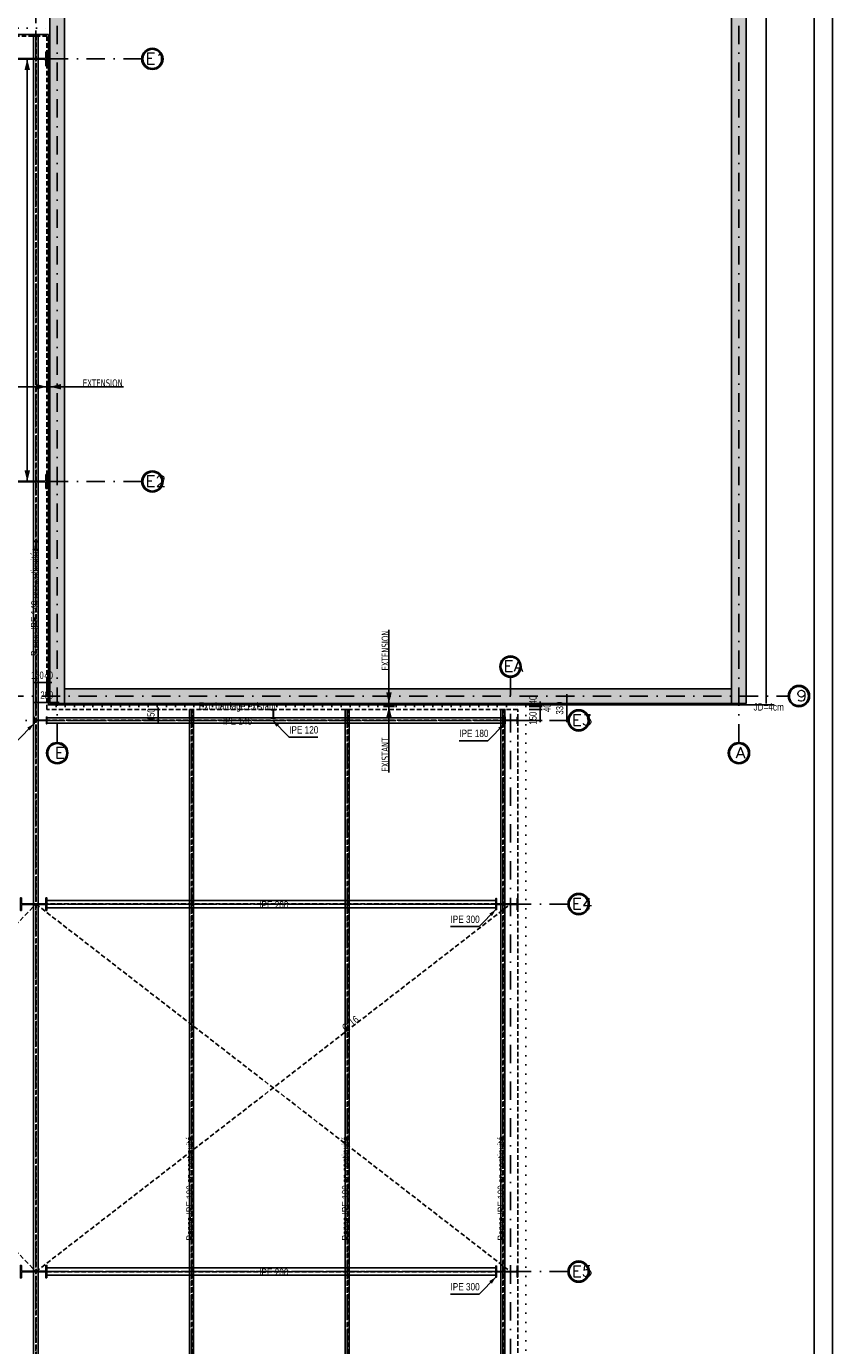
# Model space of a CAD drawing. Extents: x 293186 to 369035, y -341273 to -122059.
# Tile 53 of 64: x 340871 to 351846, y -191413 to -173464. Entities that reach past the tile are written whole.
import ezdxf

# ---------------------------------------------------------------- set-up
doc = ezdxf.new("R2010")
doc.units = 0
doc.header["$LTSCALE"] = 50
for name, pattern in [('CADWORK_21', [0]), ('DASHDOT', [10, 5, -2.5, 0, -2.5]), ('DOT', [2.5, 0, -2.5]), ('HIDDEN', [1.875, 1.25, -0.625])]:
    doc.linetypes.add(name, pattern=pattern)
doc.layers.get('0').update_dxf_attribs({"color": 1, "linetype": 'CONTINUOUS'})
doc.layers.add('ECHELLE_1_50', color=7, linetype='CONTINUOUS')
doc.styles.add('ARIAL', font='txt')
doc.styles.add('CADWORK5', font='ROMAND', dxfattribs={"width": 0.8})
doc.styles.add('TAHOMA', font='txt')
pattern_1 = [(0, (0, 0), (150, 17.675), [0, -17.675])]

# ---------------------------------------------------------------- blocks, each defined once
blk = doc.blocks.new('CDWK_EXTR_2')
at = {"color": 0}
blk.add_solid([(0, 0), (2, 0.5), (2, -0.5)], dxfattribs=at)
blk = doc.blocks.new('CDWK_EXTR_3')
at = {"color": 0}
blk.add_line((0, 1), (0, -1), dxfattribs=at)
blk.add_solid([(0, 0), (2, 0.5), (2, -0.5)], dxfattribs=at)
blk = doc.blocks.new('*D71')
at = {"layer": 'ECHELLE_1_50'}
h = blk.add_hatch(color=150, dxfattribs=at)
edge = h.paths.add_edge_path()
edge.add_arc((342667, -182756), 6.25, 0, 360)
h = blk.add_hatch(color=150, dxfattribs=at)
edge = h.paths.add_edge_path()
edge.add_arc((342667, -182906), 6.25, 0, 360)
at = {"layer": 'ECHELLE_1_50', "color": 150}
for p, q in [((342692, -182756), (342592, -182756)), ((342667, -182731), (342667, -182931)), ((342692, -182906), (342592, -182906))]:
    blk.add_line(p, q, dxfattribs=at)
at = {"layer": 'ECHELLE_1_50', "color": 26, "style": 'ARIAL', "width": 0.75}
blk.add_text('150', height=100, rotation=90, dxfattribs=at).set_placement((342617, -182917))
blk = doc.blocks.new('*D140')
at = {"layer": 'ECHELLE_1_50', "color": 150}
for p, q in [((347892, -182756), (347717, -182756)), ((347879, -182769), (347854, -182744)), ((347879, -182919), (347854, -182894)), ((347867, -182931), (347867, -182731)), ((347892, -182906), (347717, -182906))]:
    blk.add_line(p, q, dxfattribs=at)
at = {"layer": 'ECHELLE_1_50', "color": 26, "style": 'ARIAL', "width": 0.75}
blk.add_text('150', height=100, rotation=90, dxfattribs=at).set_placement((347817, -182964))
blk = doc.blocks.new('*D141')
at = {"layer": 'ECHELLE_1_50', "color": 150}
for p, q in [((347892, -182716), (347717, -182716)), ((347879, -182729), (347854, -182704)), ((347867, -182781), (347867, -182691)), ((347892, -182756), (347717, -182756)), ((347879, -182769), (347854, -182744))]:
    blk.add_line(p, q, dxfattribs=at)
at = {"layer": 'ECHELLE_1_50', "color": 26, "style": 'ARIAL', "width": 0.75}
blk.add_text('40', height=100, rotation=90, dxfattribs=at).set_placement((348009, -182793))
blk = doc.blocks.new('*D142')
at = {"layer": 'ECHELLE_1_50', "color": 150}
for p, q in [((347892, -182676), (347717, -182676)), ((347892, -182716), (347717, -182716)), ((347879, -182689), (347854, -182664)), ((347879, -182729), (347854, -182704)), ((347867, -182741), (347867, -182651))]:
    blk.add_line(p, q, dxfattribs=at)
at = {"layer": 'ECHELLE_1_50', "color": 26, "style": 'ARIAL', "width": 0.75}
blk.add_text('40', height=100, rotation=90, dxfattribs=at).set_placement((347817, -182688))
blk = doc.blocks.new('*D143')
at = {"layer": 'ECHELLE_1_50', "color": 150}
for p, q in [((348255, -182576), (348080, -182576)), ((348243, -182589), (348218, -182564)), ((348230, -182931), (348230, -182551)), ((348243, -182919), (348218, -182894)), ((348255, -182906), (348080, -182906))]:
    blk.add_line(p, q, dxfattribs=at)
at = {"layer": 'ECHELLE_1_50', "color": 26, "style": 'ARIAL', "width": 0.75}
blk.add_text('330', height=100, rotation=90, dxfattribs=at).set_placement((348180, -182827))
blk = doc.blocks.new('*D144')
at = {"layer": 'ECHELLE_1_50', "color": 150}
for p, q in [((340976, -182392), (341176, -182392)), ((340989, -182405), (341014, -182380)), ((341001, -182367), (341001, -182542)), ((341139, -182405), (341164, -182380)), ((341151, -182367), (341151, -182542))]:
    blk.add_line(p, q, dxfattribs=at)
at = {"layer": 'ECHELLE_1_50', "color": 26, "style": 'ARIAL', "width": 0.75}
blk.add_text('150', height=100, dxfattribs=at).set_placement((340933, -182342))
blk = doc.blocks.new('*D145')
at = {"layer": 'ECHELLE_1_50', "color": 150}
for p, q in [((341126, -182392), (341216, -182392)), ((341139, -182405), (341164, -182380)), ((341151, -182367), (341151, -182542)), ((341179, -182405), (341204, -182380)), ((341191, -182367), (341191, -182542))]:
    blk.add_line(p, q, dxfattribs=at)
at = {"layer": 'ECHELLE_1_50', "color": 26, "style": 'ARIAL', "width": 0.75}
blk.add_text('40', height=100, dxfattribs=at).set_placement((341116, -182342))
blk = doc.blocks.new('*D146')
at = {"layer": 'ECHELLE_1_50', "color": 150}
for p, q in [((341001, -182686), (341001, -182511)), ((341291, -182686), (341291, -182511)), ((340976, -182661), (341316, -182661)), ((340989, -182674), (341014, -182649)), ((341279, -182674), (341304, -182649))]:
    blk.add_line(p, q, dxfattribs=at)
at = {"layer": 'ECHELLE_1_50', "color": 26, "style": 'ARIAL', "width": 0.75}
blk.add_text('290', height=100, dxfattribs=at).set_placement((341061, -182611))

msp = doc.modelspace()

# ---------------------------------------------------------------- hatches: boundary and pattern name
at = {"layer": 'ECHELLE_1_50', "linetype": 'CONTINUOUS'}
h = msp.add_hatch(dxfattribs=at)
h.set_pattern_fill('DOTS1', color=212, scale=23.622048, style=0, pattern_type=2)
h.set_pattern_definition(pattern_1)
h.paths.add_polyline_path([(350671, -182676), (350471, -182676), (350471, -134324), (341391, -133545), (341391, -182676), (341191, -182676), (341191, -133327), (350671, -134140)])
h = msp.add_hatch(dxfattribs=at)
h.set_pattern_fill('DOTS1', color=212, scale=23.622048, style=0, pattern_type=2)
h.set_pattern_definition(pattern_1)
h.paths.add_polyline_path([(350471, -182676), (341391, -182676), (341391, -182476), (350471, -182476)])

# ---------------------------------------------------------------- linework, layer by layer
at = {"layer": 'ECHELLE_1_50', "color": 158, "linetype": 'DASHDOT'}
for p, q in [((341001, -173906), (341001, -132726)), ((341291, -183207), (341291, -132729)), ((350571, -183207), (350571, -132729)), ((339080, -182576), (351242, -182576))]:
    msp.add_line(p, q, dxfattribs=at)
at = {"layer": 'ECHELLE_1_50', "color": 32}
msp.add_line((350941, -133942), (350941, -182676), dxfattribs=at)
at = {"layer": 'ECHELLE_1_50', "color": 3, "linetype": 'DASHDOT'}
for p, q in [((341001, -173034), (341001, -203157)), ((342441, -173906), (317601, -173906)), ((342441, -179656), (317601, -179656)), ((347461, -182319), (347461, -196291)), ((348244, -182906), (340600, -182906)), ((348244, -185406), (317601, -185406)), ((348244, -190406), (317601, -190406))]:
    msp.add_line(p, q, dxfattribs=at)
at = {"layer": 'ECHELLE_1_50', "color": 2, "linetype": 'DOT'}
msp.add_line((325621, -173486), (341151, -173486), dxfattribs=at)
at = {"layer": 'ECHELLE_1_50', "color": 4, "linetype": 'HIDDEN'}
for p, q in [((340999, -173596), (340999, -197556)), ((341004, -197556), (341004, -173596)), ((343118, -182756), (343118, -195556)), ((343122, -195556), (343122, -182756)), ((345237, -182756), (345237, -195556)), ((345241, -195556), (345241, -182756)), ((347356, -182756), (347356, -195556)), ((347360, -195556), (347360, -182756))]:
    msp.add_line(p, q, dxfattribs=at)
at = {"layer": 'ECHELLE_1_50', "color": 4, "linetype": 'DASHDOT'}
for p, q in [((341001, -173596), (341001, -197556)), ((343120, -182756), (343120, -195556)), ((345239, -182756), (345239, -195556)), ((347358, -182756), (347358, -195556))]:
    msp.add_line(p, q, dxfattribs=at)
at = {"layer": 'ECHELLE_1_50', "color": 1}
msp.add_line((340883, -179656), (340883, -173906), dxfattribs=at)
at = {"layer": 'ECHELLE_1_50', "color": 9}
for p, q in [((341151, -178367), (340251, -178367)), ((341191, -178367), (342192, -178367)), ((345807, -182676), (345807, -181675)), ((345807, -182716), (345807, -183617))]:
    msp.add_line(p, q, dxfattribs=at)
at = {"layer": 'ECHELLE_1_50', "color": 5, "linetype": 'HIDDEN'}
for p, q in [((347381, -182904), (341151, -182904)), ((341151, -182909), (347381, -182909)), ((347261, -185404), (341151, -185404)), ((341151, -185409), (347261, -185409)), ((347261, -190404), (341151, -190404)), ((341151, -190409), (347261, -190409))]:
    msp.add_line(p, q, dxfattribs=at)
at = {"layer": 'ECHELLE_1_50', "color": 5, "linetype": 'DASHDOT'}
for p, q in [((341151, -182906), (347381, -182906)), ((341151, -185406), (347261, -185406)), ((341151, -190406), (347261, -190406))]:
    msp.add_line(p, q, dxfattribs=at)
at = {"layer": 'ECHELLE_1_50', "color": 32, "linetype": 'CONTINUOUS'}
for points in [[(351846, -122122), (351846, -203225), (309896, -203225), (309896, -122122), (351846, -122122)], [(351596, -122372), (351596, -202975), (310146, -202975), (310146, -122372), (351596, -122372)]]:
    msp.add_lwpolyline(points, dxfattribs=at)
at = {"layer": 'ECHELLE_1_50', "color": 7, "linetype": 'CONTINUOUS', "elevation": 2540}
msp.add_lwpolyline([(350671, -182676), (350471, -182676), (350471, -134324), (341391, -133545), (341391, -182676), (341191, -182676), (341191, -133327), (350671, -134140)], close=True, dxfattribs=at)
at = {"layer": 'ECHELLE_1_50', "color": 190, "linetype": 'CADWORK_21'}
msp.add_lwpolyline([(317622, -173466), (325641, -173466), (325641, -173576), (341171, -173576), (341171, -173576), (341171, -182676), (341171, -182696), (351052, -182696)], dxfattribs=at)
at = {"layer": 'ECHELLE_1_50', "color": 7, "linetype": 'HIDDEN'}
msp.add_lwpolyline([(347561, -196291), (347561, -182756), (341151, -182756), (341151, -173596), (319361, -173596), (319361, -199516), (310911, -199516), (310911, -201791)], dxfattribs=at)
at = {"layer": 'ECHELLE_1_50', "color": 4, "linetype": 'CONTINUOUS'}
for points in [[(340969, -173596), (340969, -197556), (341033, -197556), (341033, -173596), (340969, -173596)], [(343093, -182756), (343093, -195556), (343148, -195556), (343148, -182756), (343093, -182756)], [(345211, -182756), (345211, -195556), (345266, -195556), (345266, -182756), (345211, -182756)], [(347330, -182756), (347330, -195556), (347385, -195556), (347385, -182756), (347330, -182756)]]:
    msp.add_lwpolyline(points, dxfattribs=at)
at = {"layer": 'ECHELLE_1_50', "color": 5, "linetype": 'CONTINUOUS'}
for points in [[(341116, -173902), (340737, -173902, -0.414214), (340716, -173881), (340716, -173811), (340701, -173811), (340701, -173853), (340701, -173959), (340701, -174001), (340716, -174001), (340716, -173932, -0.414214), (340737, -173911), (341116, -173911, -0.414214), (341137, -173932), (341137, -174001), (341151, -174001)], [(341151, -174001), (341151, -173811), (341137, -173811), (341137, -173881, -0.414214), (341116, -173902)], [(341116, -179652), (340737, -179652, -0.414214), (340716, -179631), (340716, -179561), (340701, -179561), (340701, -179603), (340701, -179709), (340701, -179751), (340716, -179751), (340716, -179682, -0.414214), (340737, -179661), (341116, -179661, -0.414214), (341137, -179682), (341137, -179751), (341151, -179751)], [(341151, -179751), (341151, -179561), (341137, -179561), (341137, -179631, -0.414214), (341116, -179652)], [(340999, -180481), (340996, -180575, -0.414214), (340988, -180581), (340965, -180581), (340965, -180587), (340979, -180587), (341015, -180589), (341029, -180589), (341029, -180583), (341007, -180582, -0.414214), (341000, -180575), (341003, -180481, -0.414214), (341010, -180475), (341033, -180476), (341033, -180469)], [(341033, -180469), (340969, -180467), (340969, -180473), (340992, -180474, -0.414214), (340999, -180481)], [(340971, -182861), (340971, -182952), (340979, -182952), (340979, -182918, -0.414214), (340988, -182909)], [(340988, -182909), (341134, -182909, -0.414214), (341143, -182918), (341143, -182952), (341151, -182952), (341151, -182931), (341151, -182881), (341151, -182861), (341143, -182861), (341143, -182895, -0.414214), (341134, -182904), (340988, -182904, -0.414214), (340979, -182895), (340979, -182861), (340971, -182861)], [(344233, -182863), (344233, -182770, -0.414214), (344240, -182763), (344263, -182763), (344263, -182756), (344249, -182756), (344213, -182756), (344199, -182756), (344199, -182763), (344222, -182763, -0.414214), (344229, -182770), (344229, -182863, -0.414214), (344222, -182870), (344199, -182870), (344199, -182876)], [(344199, -182876), (344263, -182876), (344263, -182870), (344240, -182870, -0.414214), (344233, -182863)], [(347381, -182861), (347381, -182952), (347389, -182952), (347389, -182918, -0.414214), (347398, -182909)], [(347398, -182909), (347544, -182909, -0.414214), (347553, -182918), (347553, -182952), (347561, -182952), (347561, -182931), (347561, -182881), (347561, -182861), (347553, -182861), (347553, -182895, -0.414214), (347544, -182904), (347398, -182904, -0.414214), (347389, -182895), (347389, -182861), (347381, -182861)], [(341120, -185402), (340822, -185402, -0.414214), (340804, -185384), (340804, -185321), (340791, -185321), (340791, -185361), (340791, -185451), (340791, -185491), (340804, -185491), (340804, -185428, -0.414214), (340822, -185410), (341120, -185410, -0.414214), (341138, -185428), (341138, -185491), (341151, -185491)], [(341151, -185491), (341151, -185321), (341138, -185321), (341138, -185384, -0.414214), (341120, -185402)], [(347535, -185403), (347287, -185403, -0.414214), (347272, -185388), (347272, -185331), (347261, -185331), (347261, -185366), (347261, -185446), (347261, -185481), (347272, -185481), (347272, -185425, -0.414214), (347287, -185410), (347535, -185410, -0.414214), (347550, -185425), (347550, -185481), (347561, -185481)], [(347561, -185481), (347561, -185331), (347550, -185331), (347550, -185388, -0.414214), (347535, -185403)], [(341120, -190402), (340822, -190402, -0.414214), (340804, -190384), (340804, -190321), (340791, -190321), (340791, -190361), (340791, -190451), (340791, -190491), (340804, -190491), (340804, -190428, -0.414214), (340822, -190410), (341120, -190410, -0.414214), (341138, -190428), (341138, -190491), (341151, -190491)], [(341151, -190491), (341151, -190321), (341138, -190321), (341138, -190384, -0.414214), (341120, -190402)], [(347535, -190403), (347287, -190403, -0.414214), (347272, -190388), (347272, -190331), (347261, -190331), (347261, -190366), (347261, -190446), (347261, -190481), (347272, -190481), (347272, -190425, -0.414214), (347287, -190410), (347535, -190410, -0.414214), (347550, -190425), (347550, -190481), (347561, -190481)], [(347561, -190481), (347561, -190331), (347550, -190331), (347550, -190388, -0.414214), (347535, -190403)]]:
    msp.add_lwpolyline(points, format="xyb", dxfattribs=at)
at = {"layer": 'ECHELLE_1_50', "color": 2, "linetype": 'DOT'}
msp.add_lwpolyline([(341151, -182716), (347561, -182716), (347671, -182716), (347671, -196291)], dxfattribs=at)
at = {"layer": 'ECHELLE_1_50', "color": 5, "linetype": 'CONTINUOUS'}
for points in [[(341151, -182943), (347381, -182943), (347381, -182870), (341151, -182870), (341151, -182943)], [(341151, -185456), (347261, -185456), (347261, -185356), (341151, -185356), (341151, -185456)], [(341151, -190456), (347261, -190456), (347261, -190356), (341151, -190356), (341151, -190456)]]:
    msp.add_lwpolyline(points, dxfattribs=at)
at = {"layer": 'ECHELLE_1_50', "color": 7, "linetype": 'CONTINUOUS'}
for points in [[(340971, -182952), (340744, -183183), (340354, -183183)], [(344221, -182904), (344448, -183135), (344838, -183135)], [(347381, -182952), (347154, -183183), (346764, -183183)], [(347261, -185481), (347034, -185712), (346644, -185712)], [(347261, -190481), (347034, -190712), (346644, -190712)]]:
    msp.add_lwpolyline(points, dxfattribs=at)
at = {"layer": 'ECHELLE_1_50', "color": 1, "linetype": 'HIDDEN'}
for points in [[(319511, -190406), (326461, -185406), (331312, -190406), (336151, -185406), (341001, -190406), (347461, -185406)], [(319511, -185406), (326461, -190406), (331312, -185406), (336151, -190406), (341001, -185406), (347461, -190406)]]:
    msp.add_lwpolyline(points, dxfattribs=at)
at = {"layer": 'ECHELLE_1_50', "color": 3, "linetype": 'CONTINUOUS'}
for centre, radius in [((342586, -173906), 145), ((342586, -173906), 130), ((342586, -179656), 145), ((342586, -179656), 130), ((347461, -182174), 145), ((347461, -182174), 130), ((348389, -182906), 145), ((348389, -182906), 130), ((348389, -185406), 145), ((348389, -185406), 130), ((348389, -190406), 145), ((348389, -190406), 130)]:
    msp.add_circle(centre, radius, dxfattribs=at)
at = {"layer": 'ECHELLE_1_50', "color": 158, "linetype": 'CONTINUOUS'}
for centre, radius in [((351387, -182576), 145), ((351387, -182576), 130), ((341291, -183352), 145), ((341291, -183352), 130), ((350571, -183352), 145), ((350571, -183352), 130)]:
    msp.add_circle(centre, radius, dxfattribs=at)
at = {"layer": 'ECHELLE_1_50', "color": 7, "linetype": 'CONTINUOUS'}
msp.add_3dface([(350471, -182676, 2540), (341391, -182676, 2540), (341391, -182476, 2540), (350471, -182476, 2540)], dxfattribs=at)

# ---------------------------------------------------------------- block references
at = {"layer": 'ECHELLE_1_50', "color": 1, "xscale": 75, "yscale": 75, "zscale": 75}
for p, rotation in [((340883, -173906), 270), ((340883, -179656), 90)]:
    msp.add_blockref('CDWK_EXTR_3', p, dxfattribs=dict(at, rotation=rotation))
at = {"layer": 'ECHELLE_1_50', "color": 9, "xscale": 75, "yscale": 75, "zscale": 75}
for p, rotation in [((341151, -178367), 180), ((345807, -182676), 90), ((345807, -182716), 270)]:
    msp.add_blockref('CDWK_EXTR_3', p, dxfattribs=dict(at, rotation=rotation))
msp.add_blockref('CDWK_EXTR_3', (341191, -178367), dxfattribs=at)
at = {"layer": 'ECHELLE_1_50', "color": 0}
for name in ['*D144', '*D145', '*D146', '*D142', '*D141', '*D143', '*D71', '*D140']:
    msp.add_blockref(name, (0, 0), dxfattribs=at)
at = {"layer": 'ECHELLE_1_50', "color": 7, "linetype": 'CONTINUOUS', "xscale": 50, "yscale": 50, "zscale": 50}
for p, rotation in [((344221, -182904), 314.51853723), ((340971, -182952), 225.48146277), ((347381, -182952), 225.48146277), ((347261, -185481), 225.48146277), ((347261, -190481), 225.48146277)]:
    msp.add_blockref('CDWK_EXTR_2', p, dxfattribs=dict(at, rotation=rotation))

# ---------------------------------------------------------------- texts
at = {"layer": 'ECHELLE_1_50', "color": 96, "style": 'CADWORK5', "width": 1.125}
for s, p in [('E1', (342491, -173976)), ('E2', (342491, -179726)), ('EA', (347366, -182243)), ('9', (351353, -182646)), ('E3', (348294, -182976)), ('E', (341258, -183421)), ('A', (350526, -183421)), ('E4', (348294, -185476)), ('E5', (348294, -190476))]:
    msp.add_text(s, height=150, dxfattribs=at).set_placement(p)
at = {"layer": 'ECHELLE_1_50', "color": 7, "width": 0.8}
for s, style, p in [('EXTENSION', 'TAHOMA', (341639, -178367)), ('IPE 140', 'ARIAL', (343545, -182965)), ('IPE 120', 'ARIAL', (344448, -183085)), ('IPE 180', 'ARIAL', (346764, -183133)), ('IPE 200', 'ARIAL', (344040, -185466)), ('IPE 300', 'ARIAL', (346644, -185662)), ('IPE 200', 'ARIAL', (344040, -190466)), ('IPE 300', 'ARIAL', (346644, -190662))]:
    msp.add_text(s, height=100, dxfattribs=dict(at, style=style)).set_placement(p)
for s, rotation, style, p in [('Panne IPE 140 en continuité', 90, 'ARIAL', (341033, -182029)), ('EXTENSION', 90, 'TAHOMA', (345807, -182228)), ('EXISTANT', 90, 'TAHOMA', (345807, -183603)), ('%%C 16', 37.741, 'ARIAL', (345216, -187144)), ('Panne IPE 100 en continuité', 90, 'ARIAL', (343148, -189983)), ('Panne IPE 100 en continuité', 90, 'ARIAL', (345266, -189983)), ('Panne IPE 100 en continuité', 90, 'ARIAL', (347385, -189983))]:
    msp.add_text(s, height=100, rotation=rotation, dxfattribs=dict(at, style=style)).set_placement(p)
at = {"layer": 'ECHELLE_1_50', "color": 2, "style": 'ARIAL', "width": 0.8}
msp.add_text('Ext. bardage existant', height=100, dxfattribs=at).set_placement((343218, -182760))
at = {"layer": 'ECHELLE_1_50', "color": 190, "style": 'ARIAL', "width": 0.8}
msp.add_text('JD=4cm', height=100, dxfattribs=at).set_placement((350769, -182773))

doc.saveas('drawing.dxf')
